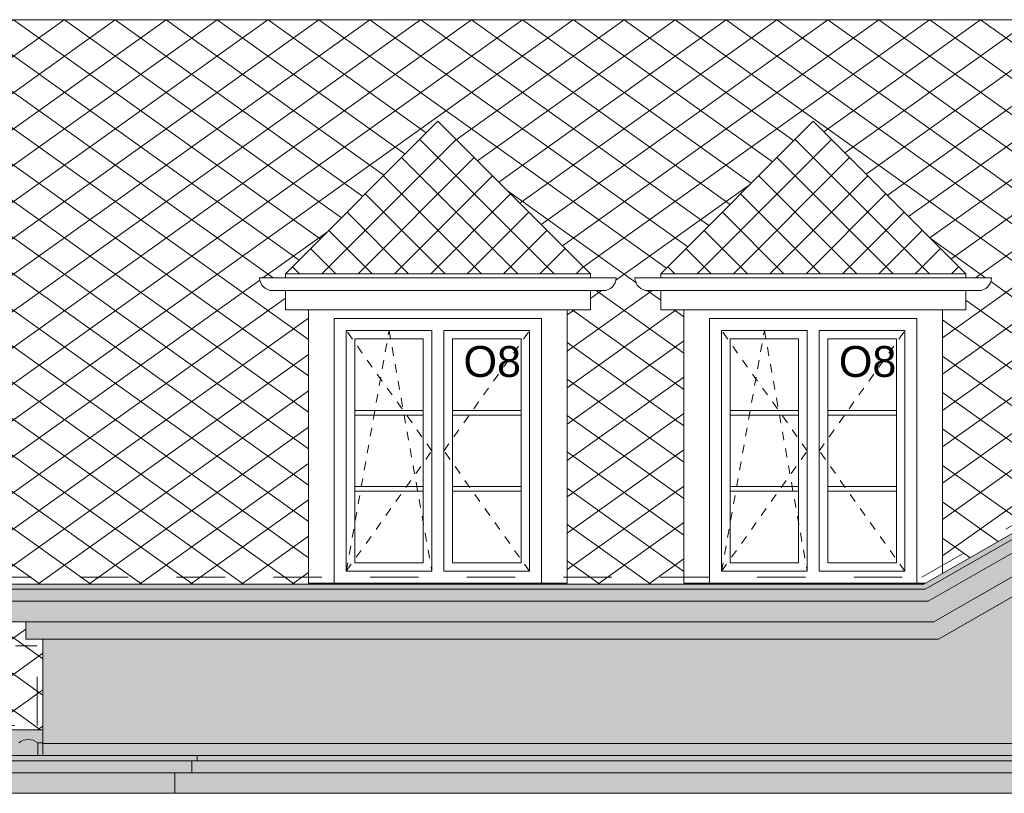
# Model space of a CAD drawing. Extents: x -396299 to -11759, y -15022 to 18278.
# Tile 180 of 205: x -69284 to -63539, y 7588 to 12101. Entities that reach past the tile are written whole.
import ezdxf

# ---------------------------------------------------------------- set-up
doc = ezdxf.new("R2010")
doc.units = 0
doc.header["$MEASUREMENT"] = 0
doc.linetypes.add('Dashed', pattern=[564.444447, 282.222223, -282.222223])
doc.linetypes.add('Hidden Line', pattern=[100, 50, -50])
for name, color, linetype, lineweight, true_color in [('A-Opisy_Nr_Pióra__88', 7, 'Continuous', 20, 0xfd4435), ('Arch okna_Nr_Pióra__114', 7, 'Continuous', 13, 0xf1d696), ('arch wypelnienia_Nr_Pióra__2', 7, 'Continuous', 13, 0x7f7f7f)]:
    doc.layers.add(name, color=color, linetype=linetype, lineweight=lineweight, true_color=true_color)
for name, color, linetype, lineweight in [('Arch okna_Nr_Pióra__32', 34, 'Continuous', 15), ('Arch opisy okien_Nr_Pióra__21', 7, 'Continuous', 13), ('INWENT DACH_Nr_Pióra__21', 7, 'Continuous', 13), ('INWENT ODWODNIENIE_Nr_Pióra__21', 7, 'Continuous', 13), ('INWENT ODWODNIENIE_Nr_Pióra__5', 7, 'Continuous', 13), ('INWENT. DRZWI_Nr_Pióra__21', 7, 'Continuous', 13), ('INWENT. OKNA_Nr_Pióra__21', 7, 'Continuous', 13), ('INWENT.ŚCIANY_Nr_Pióra__21', 7, 'Continuous', 13)]:
    doc.layers.add(name, color=color, linetype=linetype, lineweight=lineweight)
doc.styles.add('GENERATED_STYLE_8', font='arial.ttf')

msp = doc.modelspace()

# ---------------------------------------------------------------- hatches: boundary and pattern name
at = {"layer": 'Arch okna_Nr_Pióra__114', "linetype": 'Continuous', "lineweight": 0, "true_color": 0x3c3525}
for points in [[(-64000.7, 8778.2), (-69448.7, 8778.2), (-69448.7, 8708.2), (-69348.7, 8708.2), (-69348.7, 8588.2), (-69248.7, 8588.2), (-69248.7, 8488.2), (-63923.4, 8488.2), (-61308.7, 9989.2), (-58694.1, 8488.2), (-53368.7, 8488.2), (-53368.7, 8588.2), (-53268.7, 8588.2), (-53268.7, 8708.2), (-53168.7, 8708.2), (-53168.7, 8778.2), (-58616.7, 8778.2), (-61308.7, 10323.6)], [(-81643.7, 7708.2), (-41928.7, 7708.2), (-41928.7, 7778.2), (-81643.7, 7778.2)], [(-41928.7, 7588.2), (-81543.7, 7588.2), (-81543.7, 7708.2), (-41928.7, 7708.2)]]:
    msp.add_hatch(color=39, dxfattribs=at).paths.add_polyline_path(points, flags=0)
at = {"layer": 'Arch okna_Nr_Pióra__114', "linetype": 'Continuous', "lineweight": 0, "true_color": 0x786b4b}
msp.add_hatch(color=47, dxfattribs=at).paths.add_polyline_path([(-69148.7, 7878.2), (-61308.7, 7878.2), (-53468.7, 7878.2), (-53468.7, 8488.2), (-58694.1, 8488.2), (-61308.7, 9989.2), (-63923.4, 8488.2), (-69148.7, 8488.2)], flags=0)
at = {"layer": 'Arch okna_Nr_Pióra__32', "linetype": 'Continuous', "lineweight": 0, "true_color": 0x603000}
for points in [[(-58616.7, 8778.2), (-53138.7, 8778.2), (-53138.7, 8808.2), (-58608.7, 8808.2), (-61308.7, 10358.2), (-64000, 8813.2), (-64008.7, 8808.2), (-69478.7, 8808.2), (-69478.7, 8778.2), (-64000.7, 8778.2), (-61308.7, 10323.6)], [(-81128.7, 7808.2), (-81673.7, 7808.2), (-81673.7, 7778.2), (-41928.7, 7778.2), (-41928.7, 7873.2), (-42298.7, 7873.2), (-42298.7, 7957.6), (-53468.7, 7957.6), (-53468.7, 7878.2), (-61308.7, 7878.2), (-69148.7, 7878.2), (-69148.7, 7882.6), (-69148.7, 7957.6), (-81278.7, 7957.6, 0.411875), (-81203.7, 7883.2), (-81203.7, 7882.6), (-81128.7, 7882.6)]]:
    msp.add_hatch(color=48, dxfattribs=at).paths.add_polyline_path(points, flags=0)
at = {"layer": 'arch wypelnienia_Nr_Pióra__2', "linetype": 'Continuous'}
h = msp.add_hatch(dxfattribs=at)
h.set_pattern_fill('Concrete_Block', color=256, style=0, pattern_type=2)
h.set_pattern_definition([(35.5377, (-76447.8, 12100.65), (-148.4924, 106.066), []), (144.4623, (-76447.8, 12100.65), (148.4924, 106.066), [])])
h.paths.add_polyline_path([(-81128.7, 7957.6), (-69148.7, 7957.6), (-69148.7, 8488.2), (-69248.7, 8488.2), (-69248.7, 8588.2), (-69348.7, 8588.2), (-69348.7, 8708.2), (-69448.7, 8708.2), (-69448.7, 8778.2), (-69478.7, 8778.2), (-69478.7, 8808.2), (-64008.7, 8808.2), (-64000, 8813.2), (-65408.7, 8813.2), (-65408.7, 10408.2), (-65543.7, 10408.2), (-65543.7, 10520.3), (-65618.7, 10520.3, -0.411875), (-65693.7, 10594.7), (-65543.7, 10594.7), (-65543.7, 10618.2), (-64653.7, 11508.2), (-63763.7, 10618.2), (-63763.7, 10594.7), (-63613.7, 10594.7, -0.411851), (-63688.7, 10520.3), (-63763.7, 10520.3), (-63763.7, 10408.2), (-63898.7, 10408.2), (-63898.7, 8871.3), (-63178.7, 9284.7), (-63178.7, 10408.2), (-63313.7, 10408.2), (-63313.7, 10520.3), (-63388.7, 10520.3, -0.411875), (-63463.7, 10594.7), (-63313.7, 10594.7), (-63313.7, 10618.2), (-62423.7, 11508.2), (-62048.7, 11133.2), (-62048.7, 12100.6), (-72338.7, 12100.6), (-72338.7, 11062.7), (-73018.7, 11062.7), (-73018.7, 12100.6), (-76447.8, 12100.6)], flags=0)
h.paths.add_polyline_path([(-77013.7, 10594.7), (-76863.7, 10594.7), (-76863.7, 10618.2), (-75973.7, 11508.2), (-75083.7, 10618.2), (-75083.7, 10594.7), (-74933.7, 10594.7, -0.411875), (-75008.7, 10520.3), (-75083.7, 10520.3), (-75083.7, 10408.2), (-75218.7, 10408.2), (-75218.7, 8813.2), (-76728.7, 8813.2), (-76728.7, 10408.2), (-76863.7, 10408.2), (-76863.7, 10520.3), (-76938.7, 10520.3, -0.411875)], flags=0)
h.paths.add_polyline_path([(-74813.7, 10594.7), (-74663.7, 10594.7), (-74663.7, 10618.2), (-73773.7, 11508.2), (-72883.7, 10618.2), (-72883.7, 10594.7), (-72733.7, 10594.7, -0.411875), (-72808.7, 10520.3), (-72883.7, 10520.3), (-72883.7, 10408.2), (-73018.7, 10408.2), (-73018.7, 8813.2), (-74528.7, 8813.2), (-74528.7, 10408.2), (-74663.7, 10408.2), (-74663.7, 10520.3), (-74738.7, 10520.3, -0.411875)], flags=0)
h.paths.add_polyline_path([(-71908.7, 10520.3, -0.411875), (-71983.7, 10594.7), (-71833.7, 10594.7), (-71833.7, 10618.2), (-70943.7, 11508.2), (-70053.7, 10618.2), (-70053.7, 10594.7), (-69903.7, 10594.7, -0.411875), (-69978.7, 10520.3), (-70053.7, 10520.3), (-70053.7, 10408.2), (-70188.7, 10408.2), (-70188.7, 8813.2), (-71698.7, 8813.2), (-71698.7, 10408.2), (-71833.7, 10408.2), (-71833.7, 10520.3)], flags=0)
h.paths.add_polyline_path([(-67808.7, 10520.3, -0.411875), (-67883.7, 10594.7), (-67733.7, 10594.7), (-67733.7, 10618.2), (-66843.7, 11508.2), (-65953.7, 10618.2), (-65953.7, 10594.7), (-65803.7, 10594.7, -0.411875), (-65878.7, 10520.3), (-65953.7, 10520.3), (-65953.7, 10408.2), (-66088.7, 10408.2), (-66088.7, 8813.2), (-67598.7, 8813.2), (-67598.7, 10408.2), (-67733.7, 10408.2), (-67733.7, 10520.3)], flags=0)
h = msp.add_hatch(dxfattribs=at)
h.set_pattern_fill('Concrete_Block', color=256, style=0, pattern_type=2)
h.set_pattern_definition([(45, (-66843.74, 11508.18), (-106.066, 106.066), []), (135, (-66843.74, 11508.18), (106.066, 106.066), [])])
h.paths.add_polyline_path([(-65953.7, 10618.2), (-66843.7, 11508.2), (-67733.7, 10618.2)], flags=0)
h = msp.add_hatch(dxfattribs=at)
h.set_pattern_fill('Concrete_Block', color=256, style=0, pattern_type=2)
h.set_pattern_definition([(45, (-64653.74, 11508.18), (-106.066, 106.066), []), (135, (-64653.74, 11508.18), (106.066, 106.066), [])])
h.paths.add_polyline_path([(-63763.7, 10618.2), (-64653.7, 11508.2), (-65543.7, 10618.2)], flags=0)

# ---------------------------------------------------------------- linework, layer by layer
at = {"layer": 'A-Opisy_Nr_Pióra__88', "linetype": 'Dashed'}
for p, q in [((-64019.6, 8848.5), (-61308.7, 10404.7)), ((-69496.9, 8848.5), (-64019.6, 8848.5)), ((-69181.4, 8449.2), (-69308.1, 8449.2)), ((-69181.4, 7984.4), (-69181.4, 8449.2)), ((-81450.1, 7984.4), (-69181.4, 7984.4))]:
    msp.add_line(p, q, dxfattribs=at)
at = {"layer": 'INWENT DACH_Nr_Pióra__21', "linetype": 'Continuous'}
for p, q in [((-72338.7, 12100.6), (-62048.7, 12100.6)), ((-67733.7, 10618.2), (-66843.7, 11508.2)), ((-65953.7, 10618.2), (-66843.7, 11508.2)), ((-65543.7, 10618.2), (-64653.7, 11508.2)), ((-63763.7, 10618.2), (-64653.7, 11508.2)), ((-67733.7, 10618.2), (-65953.7, 10618.2)), ((-67733.7, 10594.7), (-67733.7, 10618.2)), ((-65953.7, 10594.7), (-65953.7, 10618.2)), ((-65543.7, 10618.2), (-63763.7, 10618.2)), ((-65543.7, 10594.7), (-65543.7, 10618.2)), ((-63763.7, 10594.7), (-63763.7, 10618.2)), ((-67733.7, 10408.2), (-67733.7, 10520.3)), ((-65953.7, 10408.2), (-65953.7, 10520.3)), ((-65543.7, 10408.2), (-65543.7, 10520.3)), ((-63763.7, 10408.2), (-63763.7, 10520.3)), ((-67733.7, 10408.2), (-65953.7, 10408.2)), ((-65543.7, 10408.2), (-63763.7, 10408.2))]:
    msp.add_line(p, q, dxfattribs=at)
at = {"layer": 'INWENT ODWODNIENIE_Nr_Pióra__21', "linetype": 'Continuous'}
msp.add_line((-69178.7, 7808.2), (-69178.7, 7882.6), dxfattribs=at)
msp.add_arc((-69233.7, 7815.2), 87, 50.76459, 129.23541, dxfattribs=at)
at = {"layer": 'INWENT ODWODNIENIE_Nr_Pióra__5', "linetype": 'Continuous'}
for p, q in [((-67883.7, 10594.7), (-65803.7, 10594.7)), ((-65693.7, 10594.7), (-63613.7, 10594.7)), ((-65878.7, 10520.3), (-67808.7, 10520.3)), ((-63688.7, 10520.3), (-65618.7, 10520.3)), ((-81278.7, 7957.6), (-69148.7, 7957.6)), ((-69178.7, 7882.6), (-69148.7, 7882.6))]:
    msp.add_line(p, q, dxfattribs=at)
for centre, start, end in [((-67808.7, 10595.3), 180.45779, 270), ((-65878.7, 10595.3), 270, 0), ((-65618.7, 10595.3), 180.45779, 270), ((-63688.7, 10595.3), 270, 0)]:
    msp.add_arc(centre, 75, start, end, dxfattribs=at)
at = {"layer": 'INWENT. DRZWI_Nr_Pióra__21', "linetype": 'Hidden Line'}
for p, q in [((-67378.7, 8883.2), (-67128.7, 10288.2)), ((-66878.7, 9585.7), (-67378.7, 10288.2)), ((-67128.7, 10288.2), (-66878.7, 8883.2)), ((-66808.7, 9585.7), (-66308.7, 10288.2)), ((-65188.7, 8883.2), (-64938.7, 10288.2)), ((-64688.7, 9585.7), (-65188.7, 10288.2)), ((-64938.7, 10288.2), (-64688.7, 8883.2)), ((-64618.7, 9585.7), (-64118.7, 10288.2)), ((-67378.7, 8883.2), (-66878.7, 9585.7)), ((-66308.7, 8883.2), (-66808.7, 9585.7)), ((-65188.7, 8883.2), (-64688.7, 9585.7)), ((-64118.7, 8883.2), (-64618.7, 9585.7))]:
    msp.add_line(p, q, dxfattribs=at)
at = {"layer": 'INWENT. OKNA_Nr_Pióra__21', "linetype": 'Continuous'}
for p, q in [((-67378.7, 10288.2), (-66878.7, 10288.2)), ((-67378.7, 8883.2), (-67378.7, 10288.2)), ((-66878.7, 8883.2), (-66878.7, 10288.2)), ((-66808.7, 8883.2), (-66808.7, 10288.2)), ((-66808.7, 10288.2), (-66308.7, 10288.2)), ((-66308.7, 8883.2), (-66308.7, 10288.2)), ((-65188.7, 10288.2), (-64688.7, 10288.2)), ((-65188.7, 8883.2), (-65188.7, 10288.2)), ((-64688.7, 8883.2), (-64688.7, 10288.2)), ((-64618.7, 8883.2), (-64618.7, 10288.2)), ((-64618.7, 10288.2), (-64118.7, 10288.2)), ((-64118.7, 8883.2), (-64118.7, 10288.2)), ((-67328.7, 10238.2), (-66928.7, 10238.2)), ((-67328.7, 8933.2), (-67328.7, 10238.2)), ((-66928.7, 8933.2), (-66928.7, 10238.2)), ((-66758.7, 10238.2), (-66358.7, 10238.2)), ((-66758.7, 8933.2), (-66758.7, 10238.2)), ((-66358.7, 8933.2), (-66358.7, 10238.2)), ((-65138.7, 10238.2), (-64738.7, 10238.2)), ((-65138.7, 8933.2), (-65138.7, 10238.2)), ((-64738.7, 8933.2), (-64738.7, 10238.2)), ((-64568.7, 10238.2), (-64168.7, 10238.2)), ((-64568.7, 8933.2), (-64568.7, 10238.2)), ((-64168.7, 8933.2), (-64168.7, 10238.2)), ((-67328.7, 9820.6), (-66928.7, 9820.6)), ((-67328.7, 9794.6), (-66928.7, 9794.6)), ((-66758.7, 9820.6), (-66358.7, 9820.6)), ((-66758.7, 9794.6), (-66358.7, 9794.6)), ((-65138.7, 9820.6), (-64738.7, 9820.6)), ((-65138.7, 9794.6), (-64738.7, 9794.6)), ((-64568.7, 9820.6), (-64168.7, 9820.6)), ((-64568.7, 9794.6), (-64168.7, 9794.6)), ((-67328.7, 9376.8), (-66928.7, 9376.8)), ((-66758.7, 9376.8), (-66358.7, 9376.8)), ((-65138.7, 9376.8), (-64738.7, 9376.8)), ((-64568.7, 9376.8), (-64168.7, 9376.8)), ((-67328.7, 9350.8), (-66928.7, 9350.8)), ((-66758.7, 9350.8), (-66358.7, 9350.8)), ((-65138.7, 9350.8), (-64738.7, 9350.8)), ((-64568.7, 9350.8), (-64168.7, 9350.8)), ((-67328.7, 8933.2), (-66928.7, 8933.2)), ((-66758.7, 8933.2), (-66358.7, 8933.2)), ((-65138.7, 8933.2), (-64738.7, 8933.2)), ((-64568.7, 8933.2), (-64168.7, 8933.2)), ((-67378.7, 8883.2), (-66878.7, 8883.2)), ((-66808.7, 8883.2), (-66308.7, 8883.2)), ((-65188.7, 8883.2), (-64688.7, 8883.2)), ((-64618.7, 8883.2), (-64118.7, 8883.2))]:
    msp.add_line(p, q, dxfattribs=at)
at = {"layer": 'INWENT.ŚCIANY_Nr_Pióra__21', "linetype": 'Continuous'}
for p, q in [((-67598.7, 10408.2), (-67598.7, 8813.2)), ((-66088.7, 8813.2), (-66088.7, 10408.2)), ((-65408.7, 10408.2), (-65408.7, 8813.2)), ((-63898.7, 8871.3), (-63898.7, 10408.2)), ((-67448.7, 10358.2), (-66238.7, 10358.2)), ((-67448.7, 10358.2), (-67448.7, 8813.2)), ((-66238.7, 10358.2), (-66238.7, 8813.2)), ((-65258.7, 10358.2), (-64048.7, 10358.2)), ((-65258.7, 10358.2), (-65258.7, 8813.2)), ((-64048.7, 10358.2), (-64048.7, 8813.2)), ((-61308.7, 10358.2), (-64008.7, 8808.2)), ((-61308.7, 10323.6), (-64000.7, 8778.2)), ((-61308.7, 10242.9), (-63982.1, 8708.2)), ((-61308.7, 10104.5), (-63950.1, 8588.2)), ((-61308.7, 9989.2), (-63923.4, 8488.2)), ((-69478.7, 8808.2), (-64008.7, 8808.2)), ((-67598.7, 8813.2), (-66088.7, 8813.2)), ((-65408.7, 8813.2), (-64000, 8813.2)), ((-69478.7, 8778.2), (-64000.7, 8778.2)), ((-63982.1, 8708.2), (-69448.7, 8708.2)), ((-63950.1, 8588.2), (-69348.7, 8588.2)), ((-69248.7, 8488.2), (-69248.7, 8588.2)), ((-63923.4, 8488.2), (-69248.7, 8488.2)), ((-69148.7, 7808.2), (-69148.7, 8488.2)), ((-61308.7, 7878.2), (-69148.7, 7878.2)), ((-81673.7, 7808.2), (-41928.7, 7808.2)), ((-81673.7, 7778.2), (-41928.7, 7778.2)), ((-69448.7, 7808.2), (-68278.7, 7808.2)), ((-68278.7, 7708.2), (-68278.7, 7778.2)), ((-68248.7, 7778.2), (-68248.7, 7808.2)), ((-81643.7, 7708.2), (-41928.7, 7708.2)), ((-68278.7, 7708.2), (-69448.7, 7708.2)), ((-68378.7, 7588.2), (-68378.7, 7708.2)), ((-81543.7, 7588.2), (-41928.7, 7588.2))]:
    msp.add_line(p, q, dxfattribs=at)

# ---------------------------------------------------------------- texts
at = {"layer": 'Arch opisy okien_Nr_Pióra__21', "linetype": 'Continuous', "char_height": 180, "attachment_point": 3, "style": 'GENERATED_STYLE_8'}
for insert in [(-66358.7, 10197), (-64168.7, 10197)]:
    msp.add_mtext('{O8}', dxfattribs=dict(at, insert=insert))

doc.saveas('drawing.dxf')
